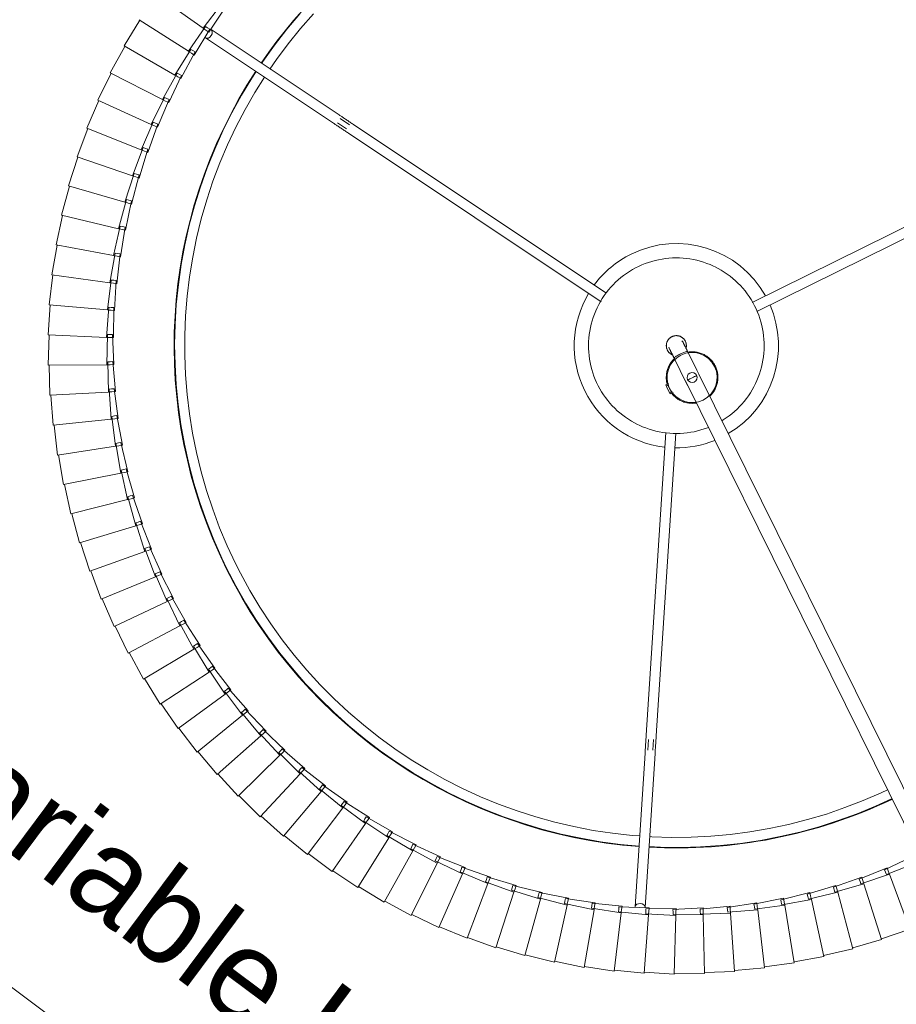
# Model space of a CAD drawing. Header units: millimetres. Extents: x 2868 to 11019, y -1415 to 7989.
# Tile 46 of 83: x 3372 to 3722, y 7049 to 7441. Entities that reach past the tile are written whole.
import ezdxf

# ---------------------------------------------------------------- set-up
doc = ezdxf.new("R2010")
doc.units = ezdxf.units.MM
doc.linetypes.add('Dash', pattern=[6, 3, -3])
doc.layers.add('A-ANNO-DIMS', color=7, linetype='Dash', lineweight=15, true_color=0xd2d2d2)
doc.layers.add('A-ANNO-DIMS-18', color=7, linetype='Continuous', lineweight=9)
doc.layers.add('E-LITE-EQPM', color=7, linetype='Continuous', lineweight=20)
doc.styles.add('Arial', font='arial.ttf', dxfattribs={"height": 36})
doc.dimstyles.new('Radial_-_3mm_Arial', dxfattribs={"dimscale": 304.8, "dimtxt": 36.729338, "dimasz": 0, "dimexe": 0.177165, "dimexo": 0, "dimgap": 0.103346, "dimtad": 1, "dimjust": 3, "dimdec": 0, "dimzin": 0, "dimdsep": 46, "dimtxsty": 'Arial', "dimblk1": 'NONE', "dimblk2": 'NONE', "dimsah": 1, "dimcen": 0.09, "dimdle": 0.177165, "dimadec": 0, "dimazin": 0, "dimtfac": 1, "dimtdec": 4, "dimtix": 1, "dimtmove": 0, "dimatfit": 2, "dimfxl": 1, "dimtvp": 1, "dimtfill": 1, "dimtolj": 1, "dimtzin": 0, "dimarcsym": 2})

# ---------------------------------------------------------------- blocks, each defined once
blk = doc.blocks.new('64314-7L   _Suspended_tensor - 64314-44-7L SAMBA Black_ribbon beige pendant lamp ø450-7L-545827-Planta_PDF')
at = {"layer": 'E-LITE-EQPM'}
for p, q in [((-351, -703.1), (-63.15, -120.94)), ((-57.85, -123.76), (-345.62, -705.76)), ((-367.44, -466.97), (-379.37, -468.27)), ((-365.69, -490.24), (-367.44, -466.97)), ((-355.42, -466.64), (-367.4, -467.37)), ((-354.78, -489.97), (-355.42, -466.64)), ((-343.39, -466.89), (-355.4, -467.04)), ((-343.88, -490.22), (-343.39, -466.89)), ((-391.37, -469.35), (-403.12, -471.79)), ((-387.39, -492.34), (-391.37, -469.35)), ((-379.43, -467.87), (-391.29, -469.74)), ((-376.56, -491.03), (-379.43, -467.87)), ((-331.39, -467.72), (-343.39, -467.29)), ((-333, -491), (-331.39, -467.72)), ((-319.45, -469.12), (-331.41, -468.12)), ((-322.17, -492.29), (-319.45, -469.12)), ((-307.58, -471.09), (-319.49, -469.52)), ((-414.96, -474.02), (-426.43, -477.57)), ((-408.8, -496.52), (-414.96, -474.02)), ((-403.22, -471.4), (-414.84, -474.4)), ((-398.14, -494.18), (-403.22, -471.4)), ((-311.41, -494.11), (-307.58, -471.09)), ((-295.83, -473.64), (-307.64, -471.49)), ((-300.76, -496.44), (-295.83, -473.64)), ((-284.21, -476.74), (-295.9, -474.03)), ((-426.56, -477.19), (-437.84, -481.3)), ((-419.32, -499.38), (-426.56, -477.19)), ((-290.23, -499.28), (-284.21, -476.74)), ((-272.75, -480.4), (-284.3, -477.13)), ((-437.99, -480.92), (-449.07, -485.56)), ((-429.7, -502.74), (-437.99, -480.92)), ((-279.85, -502.62), (-272.75, -480.4)), ((-261.48, -484.6), (-272.86, -480.78)), ((-449.23, -485.2), (-460.07, -490.36)), ((-439.9, -506.59), (-449.23, -485.2)), ((-269.64, -506.46), (-261.48, -484.6)), ((-460.26, -490.01), (-470.84, -495.69)), ((-449.91, -510.92), (-460.26, -490.01)), ((-377.62, -491.54), (-365.69, -490.24)), ((-366.77, -490.69), (-354.78, -489.97)), ((-365.69, -490.24), (-365.66, -490.62)), ((-355.9, -491.37), (-355.88, -490.37)), ((-355.88, -490.37), (-343.88, -490.22)), ((-354.78, -489.97), (-354.77, -490.35)), ((-354.77, -490.35), (-354.74, -491.36)), ((-343.88, -490.22), (-343.89, -490.61)), ((-409.77, -497.18), (-398.14, -494.18)), ((-399.15, -494.78), (-387.39, -492.34)), ((-398.14, -494.18), (-398.06, -494.56)), ((-388.42, -492.9), (-376.56, -491.03)), ((-388.3, -493.89), (-388.42, -492.9)), ((-388.18, -494.88), (-388.3, -493.89)), ((-376.22, -493.8), (-388.18, -494.88)), ((-387.39, -492.34), (-387.33, -492.73)), ((-387.33, -492.73), (-387.15, -493.72)), ((-387.15, -493.72), (-386.92, -495.1)), ((-377.55, -492.53), (-377.62, -491.54)), ((-377.47, -493.53), (-377.55, -492.53)), ((-365.48, -493.02), (-377.47, -493.53)), ((-376.56, -491.03), (-376.52, -491.41)), ((-376.52, -491.41), (-376.39, -492.42)), ((-376.39, -492.42), (-376.22, -493.8)), ((-367.07, -554.78), (-371.02, -493.51)), ((-367.03, -493.25), (-363.08, -554.52)), ((-366.74, -491.69), (-366.77, -490.69)), ((-366.71, -492.69), (-366.74, -491.69)), ((-354.71, -492.76), (-366.71, -492.69)), ((-365.66, -490.62), (-365.58, -491.63)), ((-365.58, -491.63), (-365.48, -493.02)), ((-355.93, -492.36), (-355.9, -491.37)), ((-343.94, -493.01), (-355.93, -492.36)), ((-354.74, -491.36), (-354.71, -492.76)), ((-345.13, -492.56), (-345.07, -491.56)), ((-333.19, -493.78), (-345.13, -492.56)), ((-345.07, -491.56), (-345, -490.57)), ((-345, -490.57), (-333, -491)), ((-343.91, -491.62), (-343.94, -493.01)), ((-343.89, -490.61), (-343.91, -491.62)), ((-334.37, -493.27), (-334.25, -492.28)), ((-322.49, -495.07), (-334.37, -493.27)), ((-334.25, -492.28), (-334.13, -491.29)), ((-334.13, -491.29), (-322.17, -492.29)), ((-333.09, -492.39), (-333.19, -493.78)), ((-333.03, -491.38), (-333.09, -492.39)), ((-333, -491), (-333.03, -491.38)), ((-323.64, -494.5), (-323.48, -493.52)), ((-323.48, -493.52), (-323.32, -492.54)), ((-323.32, -492.54), (-311.41, -494.11)), ((-322.33, -493.68), (-322.49, -495.07)), ((-322.21, -492.68), (-322.33, -493.68)), ((-322.17, -492.29), (-322.21, -492.68)), ((-312.78, -495.27), (-312.57, -494.3)), ((-312.57, -494.3), (-300.76, -496.44)), ((-311.41, -494.11), (-311.48, -494.49)), ((-471.04, -495.34), (-481.33, -501.52)), ((-459.7, -515.74), (-471.04, -495.34)), ((-420.26, -500.08), (-408.8, -496.52)), ((-409.55, -498.15), (-409.77, -497.18)), ((-409.34, -499.12), (-409.55, -498.15)), ((-397.54, -496.9), (-409.34, -499.12)), ((-408.8, -496.52), (-408.69, -496.9)), ((-408.69, -496.9), (-408.43, -497.87)), ((-408.43, -497.87), (-408.06, -499.22)), ((-398.98, -495.76), (-399.15, -494.78)), ((-398.81, -496.75), (-398.98, -495.76)), ((-386.92, -495.1), (-398.81, -496.75)), ((-398.06, -494.56), (-397.84, -495.54)), ((-397.84, -495.54), (-397.54, -496.9)), ((-311.87, -496.87), (-323.64, -494.5)), ((-312.99, -496.25), (-312.78, -495.27)), ((-301.35, -499.17), (-312.99, -496.25)), ((-311.64, -495.49), (-311.87, -496.87)), ((-311.48, -494.5), (-311.64, -495.49)), ((-302.44, -498.5), (-302.18, -497.54)), ((-302.18, -497.54), (-301.92, -496.57)), ((-301.92, -496.57), (-290.23, -499.28)), ((-301.05, -497.81), (-301.35, -499.17)), ((-300.84, -496.82), (-301.05, -497.81)), ((-300.76, -496.44), (-300.84, -496.82)), ((-481.55, -501.19), (-491.54, -507.85)), ((-469.25, -521.01), (-481.55, -501.19)), ((-430.61, -503.48), (-419.32, -499.38)), ((-418.46, -502.03), (-429.99, -505.38)), ((-420, -501.04), (-420.26, -500.08)), ((-419.74, -502), (-420, -501.04)), ((-408.06, -499.22), (-419.74, -502)), ((-419.32, -499.38), (-419.2, -499.75)), ((-419.2, -499.75), (-418.89, -500.71)), ((-418.89, -500.71), (-418.46, -502.03)), ((-290.95, -501.98), (-302.44, -498.5)), ((-292.01, -501.26), (-291.7, -500.31)), ((-280.7, -505.29), (-292.01, -501.26)), ((-291.7, -500.31), (-291.4, -499.35)), ((-291.4, -499.35), (-279.85, -502.62)), ((-290.59, -500.63), (-290.95, -501.98)), ((-290.33, -499.66), (-290.59, -500.63)), ((-290.23, -499.28), (-290.33, -499.66)), ((-440.77, -507.37), (-429.7, -502.74)), ((-428.71, -505.35), (-440.07, -509.24)), ((-430.3, -504.43), (-430.61, -503.48)), ((-429.99, -505.38), (-430.3, -504.43)), ((-429.7, -502.74), (-429.56, -503.1)), ((-429.56, -503.1), (-429.2, -504.04)), ((-429.2, -504.04), (-428.71, -505.35)), ((-281.72, -504.51), (-281.37, -503.58)), ((-270.61, -509.08), (-281.72, -504.51)), ((-281.37, -503.58), (-281.02, -502.64)), ((-281.02, -502.64), (-269.64, -506.46)), ((-280.27, -503.95), (-280.7, -505.29)), ((-279.96, -502.99), (-280.27, -503.95)), ((-279.85, -502.62), (-279.96, -502.99)), ((-491.77, -507.53), (-501.42, -514.67)), ((-478.53, -526.74), (-491.77, -507.53)), ((-450.74, -511.75), (-439.9, -506.59)), ((-438.79, -509.15), (-449.95, -513.58)), ((-440.42, -508.31), (-440.77, -507.37)), ((-440.07, -509.24), (-440.42, -508.31)), ((-439.9, -506.59), (-439.75, -506.94)), ((-439.75, -506.94), (-439.35, -507.87)), ((-439.35, -507.87), (-438.79, -509.15)), ((-271.59, -508.25), (-271.2, -507.34)), ((-260.72, -513.35), (-271.59, -508.25)), ((-271.2, -507.34), (-270.81, -506.42)), ((-270.81, -506.42), (-259.62, -510.78)), ((-270.12, -507.77), (-270.61, -509.08)), ((-269.77, -506.82), (-270.12, -507.77)), ((-269.64, -506.46), (-269.77, -506.82)), ((-460.49, -516.6), (-449.91, -510.92)), ((-448.67, -513.43), (-459.61, -518.39)), ((-450.34, -512.67), (-450.74, -511.75)), ((-449.95, -513.58), (-450.34, -512.67)), ((-449.91, -510.92), (-449.74, -511.27)), ((-449.74, -511.27), (-449.29, -512.18)), ((-449.29, -512.18), (-448.67, -513.43)), ((-501.67, -514.36), (-510.97, -521.95)), ((-487.52, -532.91), (-501.67, -514.36)), ((-469.99, -521.92), (-459.7, -515.74)), ((-460.05, -517.5), (-460.49, -516.6)), ((-459.61, -518.39), (-460.05, -517.5)), ((-459.7, -515.74), (-459.51, -516.08)), ((-459.51, -516.08), (-459.02, -516.96)), ((-459.02, -516.96), (-458.34, -518.18)), ((-511.23, -521.65), (-520.16, -529.68)), ((-496.21, -539.5), (-511.23, -521.65)), ((-479.23, -527.68), (-469.25, -521.01)), ((-469.51, -522.79), (-469.99, -521.92)), ((-469.25, -521.01), (-469.04, -521.34)), ((-469.04, -521.34), (-468.51, -522.2)), ((-458.34, -518.18), (-469.02, -523.66)), ((-467.77, -523.39), (-478.18, -529.38)), ((-469.02, -523.66), (-469.51, -522.79)), ((-468.51, -522.2), (-467.77, -523.39)), ((-520.44, -529.39), (-528.97, -537.84)), ((-504.58, -546.5), (-520.44, -529.39)), ((-488.18, -533.88), (-478.53, -526.74)), ((-476.94, -529.04), (-487.05, -535.52)), ((-478.71, -528.53), (-479.23, -527.68)), ((-478.18, -529.38), (-478.71, -528.53)), ((-478.53, -526.74), (-478.31, -527.06)), ((-478.31, -527.06), (-477.73, -527.89)), ((-477.73, -527.89), (-476.94, -529.04)), ((-496.82, -540.5), (-487.52, -532.91)), ((-487.52, -532.91), (-487.29, -533.22)), ((-487.29, -533.22), (-486.68, -534.02)), ((-529.26, -537.57), (-537.37, -546.42)), ((-512.59, -553.9), (-529.26, -537.57)), ((-485.83, -535.13), (-495.61, -542.09)), ((-487.62, -534.7), (-488.18, -533.88)), ((-487.05, -535.52), (-487.62, -534.7)), ((-486.68, -534.02), (-485.83, -535.13)), ((-505.14, -547.53), (-496.21, -539.5)), ((-496.22, -541.3), (-496.82, -540.5)), ((-495.61, -542.09), (-496.22, -541.3)), ((-496.21, -539.5), (-495.96, -539.8)), ((-495.96, -539.8), (-495.31, -540.57)), ((-495.31, -540.57), (-494.41, -541.64)), ((-494.41, -541.64), (-503.85, -549.06)), ((-537.68, -546.16), (-545.35, -555.39)), ((-520.24, -561.67), (-537.68, -546.16)), ((-513.1, -554.96), (-504.58, -546.5)), ((-502.68, -548.55), (-511.75, -556.42)), ((-504.5, -548.3), (-505.14, -547.53)), ((-504.58, -546.5), (-503.63, -547.53)), ((-503.85, -549.06), (-504.5, -548.3)), ((-503.63, -547.53), (-502.68, -548.55)), ((-545.67, -555.14), (-552.9, -564.73)), ((-527.52, -569.8), (-545.67, -555.14)), ((-520.71, -562.75), (-512.59, -553.9)), ((-510.6, -555.86), (-519.28, -564.15)), ((-512.43, -555.69), (-513.1, -554.96)), ((-512.59, -553.9), (-512.31, -554.17)), ((-511.75, -556.42), (-512.43, -555.69)), ((-512.31, -554.17), (-511.59, -554.88)), ((-511.59, -554.88), (-510.6, -555.86)), ((-365.72, -560.23), (-366, -555.9)), ((-363.99, -555.89), (-363.72, -560.11)), ((-553.23, -564.5), (-559.98, -574.43)), ((-534.39, -578.27), (-553.23, -564.5)), ((-527.92, -570.9), (-520.24, -561.67)), ((-518.16, -563.53), (-526.43, -572.23)), ((-519.99, -563.45), (-520.71, -562.75)), ((-520.24, -561.67), (-519.95, -561.93)), ((-519.28, -564.15), (-519.99, -563.45)), ((-519.95, -561.93), (-519.2, -562.6)), ((-519.2, -562.6), (-518.16, -563.53)), ((-358.83, -682.55), (-366.62, -561.84)), ((-362.62, -561.58), (-354.85, -682.22)), ((-534.74, -579.39), (-527.52, -569.8)), ((-525.34, -571.56), (-533.19, -580.64)), ((-527.18, -571.56), (-527.92, -570.9)), ((-527.52, -569.8), (-527.21, -570.05)), ((-527.21, -570.05), (-526.43, -570.68)), ((-526.43, -572.23), (-527.18, -571.56)), ((-526.43, -570.68), (-525.34, -571.56)), ((-560.32, -574.21), (-566.6, -584.45)), ((-540.85, -587.06), (-560.32, -574.21)), ((-541.15, -588.2), (-534.39, -578.27)), ((-532.13, -579.92), (-539.54, -589.37)), ((-533.97, -580.02), (-534.74, -579.39)), ((-534.39, -578.27), (-534.07, -578.5)), ((-534.07, -578.5), (-533.26, -579.1)), ((-533.19, -580.64), (-533.97, -580.02)), ((-533.26, -579.1), (-532.13, -579.92)), ((-566.94, -584.25), (-572.72, -594.78)), ((-546.87, -596.15), (-566.94, -584.25)), ((-547.12, -597.3), (-540.85, -587.06)), ((-538.51, -588.6), (-545.45, -598.4)), ((-540.34, -588.78), (-541.15, -588.2)), ((-540.85, -587.06), (-539.68, -587.83)), ((-539.68, -587.83), (-538.51, -588.6)), ((-539.54, -589.37), (-540.34, -588.78)), ((-573.08, -594.6), (-578.34, -605.39)), ((-552.46, -605.52), (-573.08, -594.6)), ((-552.65, -606.68), (-546.87, -596.15)), ((-546.87, -596.15), (-546.54, -596.35)), ((-546.54, -596.35), (-545.67, -596.86)), ((-544.47, -597.58), (-550.93, -607.7)), ((-546.29, -597.85), (-547.12, -597.3)), ((-545.45, -598.4), (-546.29, -597.85)), ((-545.67, -596.86), (-544.47, -597.58)), ((-578.71, -605.23), (-583.45, -616.26)), ((-557.59, -615.15), (-578.71, -605.23)), ((-557.72, -616.31), (-552.46, -605.52)), ((-549.99, -606.83), (-555.96, -617.25)), ((-551.79, -607.19), (-552.65, -606.68)), ((-552.46, -605.52), (-552.12, -605.7)), ((-552.11, -605.7), (-551.22, -606.17)), ((-550.93, -607.7), (-551.79, -607.19)), ((-551.22, -606.17), (-549.99, -606.83)), ((-562.33, -626.18), (-557.59, -615.15)), ((-557.59, -615.15), (-557.24, -615.31)), ((-557.24, -615.31), (-556.32, -615.74)), ((-556.32, -615.74), (-555.06, -616.33)), ((-583.82, -616.11), (-588.02, -627.36)), ((-562.25, -625.01), (-583.82, -616.11)), ((-555.06, -616.33), (-560.52, -627.03)), ((-556.84, -616.78), (-557.72, -616.31)), ((-555.96, -617.25), (-556.84, -616.78)), ((-588.4, -627.23), (-592.06, -638.67)), ((-566.43, -635.08), (-588.4, -627.23)), ((-566.45, -636.25), (-562.25, -625.01)), ((-559.67, -626.07), (-564.61, -637.01)), ((-561.42, -626.6), (-562.33, -626.18)), ((-562.25, -625.01), (-561.89, -625.16)), ((-561.89, -625.16), (-560.96, -625.54)), ((-560.52, -627.03), (-561.42, -626.6)), ((-560.96, -625.54), (-559.67, -626.07)), ((-570.09, -646.52), (-566.43, -635.08)), ((-566.43, -635.08), (-566.06, -635.21)), ((-566.06, -635.21), (-565.11, -635.55)), ((-565.11, -635.55), (-563.8, -636.02)), ((-592.45, -638.56), (-595.56, -650.16)), ((-570.12, -645.34), (-592.45, -638.56)), ((-563.8, -636.02), (-568.21, -647.19)), ((-565.53, -636.63), (-566.45, -636.25)), ((-564.61, -637.01), (-565.53, -636.63)), ((-573.23, -656.94), (-570.12, -645.34)), ((-567.45, -646.16), (-571.32, -657.52)), ((-570.12, -645.34), (-569.75, -645.46)), ((-569.15, -646.85), (-570.09, -646.52)), ((-569.75, -645.46), (-568.79, -645.75)), ((-568.21, -647.19), (-569.15, -646.85)), ((-568.79, -645.75), (-567.45, -646.16)), ((-595.95, -650.07), (-598.49, -661.8)), ((-573.32, -655.77), (-595.95, -650.07)), ((-575.87, -667.51), (-573.32, -655.77)), ((-570.61, -656.46), (-573.93, -667.99)), ((-573.32, -655.77), (-572.94, -655.87)), ((-572.28, -657.23), (-573.23, -656.94)), ((-572.94, -655.87), (-571.97, -656.11)), ((-571.32, -657.52), (-572.28, -657.23)), ((-571.97, -656.11), (-570.61, -656.46)), ((-598.89, -661.73), (-600.87, -673.57)), ((-576.01, -666.34), (-598.89, -661.73)), ((-577.99, -678.18), (-576.01, -666.34)), ((-573.27, -666.89), (-576.04, -678.58)), ((-576.01, -666.34), (-575.63, -666.42)), ((-575.63, -666.42), (-574.64, -666.62)), ((-574.64, -666.62), (-573.27, -666.89)), ((-574.9, -667.75), (-575.87, -667.51)), ((-573.93, -667.99), (-574.9, -667.75)), ((-601.26, -673.52), (-602.67, -685.44)), ((-578.19, -677.03), (-601.26, -673.52)), ((-579.6, -688.95), (-578.19, -677.03)), ((-578.19, -677.03), (-577.81, -677.09)), ((-577.02, -678.38), (-577.99, -678.18)), ((-577.81, -677.09), (-576.81, -677.24)), ((-575.43, -677.45), (-577.63, -689.25)), ((-576.04, -678.58), (-577.02, -678.38)), ((-576.81, -677.24), (-575.43, -677.45)), ((-603.07, -685.41), (-603.91, -697.39)), ((-579.86, -687.81), (-603.07, -685.41)), ((-580.7, -699.79), (-579.86, -687.81)), ((-579.86, -687.81), (-579.47, -687.85)), ((-578.62, -689.1), (-579.6, -688.95)), ((-579.47, -687.85), (-578.47, -687.95)), ((-577.08, -688.1), (-578.71, -699.99)), ((-577.63, -689.25), (-578.62, -689.1)), ((-578.47, -687.95), (-577.08, -688.1)), ((-604.31, -697.37), (-604.57, -709.38)), ((-581.01, -698.65), (-604.31, -697.37)), ((-357.05, -697.88), (-357.94, -699.67)), ((-357.28, -698.34), (-356.26, -698.84)), ((-357.05, -697.88), (-355.91, -698.44)), ((-581.27, -710.66), (-581.01, -698.65)), ((-581.01, -698.65), (-580.62, -698.68)), ((-579.7, -699.89), (-580.7, -699.79)), ((-580.62, -698.68), (-579.61, -698.73)), ((-578.71, -699.99), (-579.7, -699.89)), ((-579.61, -698.73), (-578.22, -698.81)), ((-578.22, -698.81), (-579.28, -710.77)), ((-357.94, -699.67), (-358.82, -701.47)), ((-357.69, -702.03), (-358.82, -701.47)), ((-358.6, -701.01), (-357.58, -701.52)), ((-581.63, -709.54), (-604.97, -709.38)), ((-604.97, -709.38), (-604.65, -721.39)), ((-581.63, -709.54), (-581.24, -709.55)), ((-581.32, -721.55), (-581.63, -709.54)), ((-581.24, -709.55), (-580.24, -709.55)), ((-580.24, -709.55), (-578.84, -709.56)), ((-578.84, -709.56), (-579.32, -721.56)), ((-580.27, -710.71), (-581.27, -710.66)), ((-579.28, -710.77), (-580.27, -710.71)), ((-581.73, -720.45), (-605.05, -721.41)), ((-605.05, -721.41), (-604.16, -733.38)), ((-581.73, -720.45), (-581.35, -720.43)), ((-580.84, -732.42), (-581.73, -720.45)), ((-581.35, -720.43), (-580.34, -720.39)), ((-580.32, -721.55), (-581.32, -721.55)), ((-580.34, -720.39), (-578.94, -720.34)), ((-579.32, -721.56), (-580.32, -721.55)), ((-578.94, -720.34), (-578.85, -732.34)), ((-581.31, -731.35), (-604.55, -733.43)), ((-604.55, -733.43), (-603.09, -745.34)), ((-581.31, -731.35), (-580.92, -731.31)), ((-579.85, -743.27), (-581.31, -731.35)), ((-580.92, -731.31), (-579.92, -731.23)), ((-579.85, -732.38), (-580.84, -732.42)), ((-579.92, -731.23), (-578.53, -731.1)), ((-578.85, -732.34), (-579.85, -732.38)), ((-578.53, -731.1), (-577.86, -743.09)), ((-322.44, -730.79), (-214.13, -784.34)), ((-485.32, -801.83), (-384.56, -734.66)), ((-215.91, -787.93), (-324.31, -734.33)), ((-382.47, -738.07), (-483.1, -805.16)), ((-580.37, -742.22), (-603.48, -745.41)), ((-603.48, -745.41), (-601.45, -757.24)), ((-580.37, -742.22), (-579.98, -742.16)), ((-578.33, -754.05), (-580.37, -742.22)), ((-579.98, -742.16), (-578.98, -742.02)), ((-578.85, -743.18), (-579.85, -743.27)), ((-578.98, -742.02), (-577.6, -741.83)), ((-577.86, -743.09), (-578.85, -743.18)), ((-577.6, -741.83), (-576.35, -753.78)), ((-578.9, -753.02), (-601.84, -757.32)), ((-578.9, -753.02), (-578.52, -752.95)), ((-576.3, -764.75), (-578.9, -753.02)), ((-578.52, -752.95), (-577.53, -752.77)), ((-577.53, -752.77), (-576.16, -752.51)), ((-576.16, -752.51), (-574.34, -764.38)), ((-601.84, -757.32), (-599.23, -769.04)), ((-577.34, -753.91), (-578.33, -754.05)), ((-576.35, -753.78), (-577.34, -753.91)), ((-576.92, -763.75), (-599.62, -769.14)), ((-576.92, -763.75), (-576.74, -763.71)), ((-573.76, -775.33), (-576.92, -763.75)), ((-576.54, -763.66), (-575.56, -763.43)), ((-575.32, -764.56), (-576.3, -764.75)), ((-575.56, -763.43), (-574.2, -763.1)), ((-574.34, -764.38), (-575.32, -764.56)), ((-574.2, -763.1), (-571.82, -774.87)), ((-599.62, -769.14), (-596.46, -780.72)), ((-574.42, -774.37), (-596.84, -780.84)), ((-574.42, -774.37), (-574.05, -774.26)), ((-570.71, -785.79), (-574.42, -774.37)), ((-574.05, -774.26), (-573.08, -773.98)), ((-572.79, -775.1), (-573.76, -775.33)), ((-573.08, -773.98), (-571.74, -773.59)), ((-571.82, -774.87), (-572.79, -775.1)), ((-571.74, -773.59), (-568.79, -785.23)), ((-596.84, -780.84), (-593.13, -792.26)), ((-571.42, -784.85), (-571.05, -784.73)), ((-571.05, -784.73), (-570.1, -784.4)), ((-570.1, -784.4), (-568.78, -783.95)), ((-568.78, -783.95), (-565.28, -795.43)), ((-571.42, -784.85), (-593.5, -792.4)), ((-567.16, -796.08), (-571.42, -784.85)), ((-569.75, -785.51), (-570.71, -785.79)), ((-568.79, -785.23), (-569.75, -785.51)), ((-593.5, -792.4), (-589.24, -803.62)), ((-567.92, -795.18), (-589.61, -803.78)), ((-567.92, -795.18), (-567.7, -795.1)), ((-563.13, -806.19), (-567.92, -795.18)), ((-567.56, -795.04), (-566.62, -794.67)), ((-566.22, -795.76), (-567.16, -796.08)), ((-566.62, -794.67), (-565.32, -794.15)), ((-565.28, -795.43), (-566.22, -795.76)), ((-565.32, -794.15), (-561.27, -805.46)), ((-589.61, -803.78), (-584.82, -814.79)), ((-562.65, -804.76), (-561.38, -804.18)), ((-561.38, -804.18), (-556.79, -815.28)), ((-489.73, -805.97), (-486.05, -803.51)), ((-563.93, -805.33), (-585.18, -814.96)), ((-563.93, -805.33), (-563.57, -805.17)), ((-558.61, -816.1), (-563.93, -805.33)), ((-563.57, -805.17), (-562.65, -804.76)), ((-562.2, -805.82), (-563.13, -806.19)), ((-561.27, -805.46), (-562.2, -805.82)), ((-542.29, -839.81), (-491.21, -805.75)), ((-484.94, -805.18), (-488.6, -807.62)), ((-488.99, -809.08), (-540.08, -843.14)), ((-585.18, -814.96), (-579.87, -825.73)), ((-559.45, -815.28), (-580.22, -825.92)), ((-559.45, -815.28), (-559.1, -815.1)), ((-553.62, -825.78), (-559.45, -815.28)), ((-559.1, -815.1), (-558.21, -814.64)), ((-557.7, -815.69), (-558.61, -816.1)), ((-558.21, -814.64), (-556.96, -814.01)), ((-556.79, -815.28), (-557.7, -815.69)), ((-556.96, -814.01), (-551.85, -824.87)), ((-553.29, -824.3), (-552.08, -823.61)), ((-552.08, -823.61), (-546.45, -834.21)), ((-580.22, -825.92), (-574.39, -836.41)), ((-554.5, -825), (-574.74, -836.62)), ((-554.5, -825), (-554.16, -824.81)), ((-548.18, -835.21), (-554.5, -825)), ((-554.16, -824.81), (-553.29, -824.3)), ((-552.74, -825.32), (-553.62, -825.78)), ((-551.85, -824.87), (-552.74, -825.32)), ((-549.09, -834.47), (-568.74, -847.05)), ((-549.09, -834.47), (-548.76, -834.26)), ((-542.29, -844.36), (-549.09, -834.47)), ((-548.76, -834.26), (-547.92, -833.72)), ((-547.31, -834.71), (-548.18, -835.21)), ((-547.92, -833.72), (-546.74, -832.96)), ((-546.45, -834.21), (-547.31, -834.71)), ((-546.74, -832.96), (-540.61, -843.29)), ((-574.74, -836.62), (-568.41, -846.83)), ((-543.23, -843.67), (-562.26, -857.18)), ((-543.23, -843.67), (-542.92, -843.45)), ((-535.96, -853.22), (-543.23, -843.67)), ((-542.92, -843.45), (-542.1, -842.86)), ((-542.1, -842.86), (-540.96, -842.05)), ((-540.61, -843.29), (-541.45, -843.82)), ((-540.96, -842.05), (-534.33, -852.07)), ((-541.45, -843.82), (-542.29, -844.36))]:
    blk.add_line(p, q, dxfattribs=at)
at = {"layer": 'E-LITE-EQPM', "flags": 128}
for points in [[(-533.87, -628.48), (-530.18, -621.38), (-526.21, -614.43), (-521.97, -607.65), (-517.45, -601.05), (-512.68, -594.63), (-507.66, -588.4), (-502.39, -582.38), (-496.88, -576.58), (-491.15, -571), (-485.2, -565.66), (-479.03, -560.56), (-472.67, -555.71), (-466.12, -551.12), (-459.4, -546.79), (-452.5, -542.73), (-445.45, -538.96), (-438.25, -535.47), (-430.92, -532.27), (-423.47, -529.36), (-415.9, -526.76), (-408.24, -524.46), (-400.49, -522.47), (-392.67, -520.79), (-384.79, -519.42), (-376.86, -518.37), (-369.39, -517.69)], [(-365.54, -517.47), (-360.91, -517.23), (-352.91, -517.13), (-344.91, -517.36), (-336.93, -517.91), (-328.98, -518.77), (-321.07, -519.96), (-313.21, -521.46), (-305.42, -523.27), (-297.71, -525.39), (-290.09, -527.82), (-282.57, -530.55), (-275.16, -533.58), (-268.81, -536.48)], [(-369.14, -521.71), (-372.21, -521.92), (-380, -522.78), (-387.75, -523.95), (-395.45, -525.43), (-403.08, -527.22), (-410.64, -529.31), (-418.1, -531.7), (-425.46, -534.39), (-432.72, -537.37), (-439.84, -540.64), (-446.83, -544.19), (-453.67, -548.02), (-460.36, -552.11), (-466.87, -556.47), (-473.2, -561.09), (-479.35, -565.96), (-485.29, -571.07), (-491.03, -576.41), (-496.55, -581.98), (-501.84, -587.77), (-506.89, -593.76), (-511.7, -599.95), (-516.26, -606.33), (-520.57, -612.88), (-524.6, -619.6), (-528.36, -626.48), (-530.28, -630.25)], [(-270.43, -540.16), (-272.89, -538.97), (-280.08, -535.85), (-287.38, -533.01), (-294.8, -530.47), (-302.31, -528.23), (-309.91, -526.29), (-317.58, -524.65), (-325.3, -523.33), (-333.07, -522.31), (-340.88, -521.61), (-348.71, -521.22), (-356.55, -521.14), (-364.39, -521.37), (-365.28, -521.44)], [(-367.07, -554.78), (-367.05, -555.07), (-367.03, -555.37), (-367.01, -555.68), (-366.99, -555.99), (-366.97, -556.32), (-366.95, -556.66), (-366.93, -557), (-366.9, -557.36), (-366.88, -557.72), (-366.86, -558.08), (-366.83, -558.46), (-366.81, -558.84), (-366.78, -559.22), (-366.76, -559.61), (-366.73, -560), (-366.71, -560.39), (-366.68, -560.79), (-366.66, -561.18), (-366.63, -561.58), (-366.62, -561.84)], [(-362.62, -561.58), (-362.65, -561.18), (-362.68, -560.78), (-362.7, -560.38), (-362.73, -559.99), (-362.75, -559.6), (-362.78, -559.21), (-362.8, -558.82), (-362.83, -558.44), (-362.85, -558.06), (-362.87, -557.69), (-362.9, -557.33), (-362.92, -556.97), (-362.94, -556.62), (-362.97, -556.28), (-362.99, -555.94), (-363.01, -555.62), (-363.03, -555.3), (-363.05, -555), (-363.07, -554.7), (-363.08, -554.52)], [(-522.05, -826.39), (-523.78, -823.76), (-527.91, -816.91), (-531.76, -809.9), (-535.33, -802.74), (-538.61, -795.44), (-541.6, -788.02), (-544.28, -780.49), (-546.66, -772.85), (-548.74, -765.12), (-550.5, -757.32), (-551.95, -749.45), (-553.09, -741.54), (-553.91, -733.58), (-554.41, -725.6), (-554.59, -717.6), (-554.44, -709.6), (-553.98, -701.61), (-553.2, -693.65), (-552.11, -685.73), (-550.69, -677.86), (-548.97, -670.05), (-546.93, -662.31), (-544.58, -654.66), (-541.93, -647.12), (-538.98, -639.68), (-535.74, -632.37), (-533.87, -628.48)], [(-530.28, -630.25), (-533.61, -637.34), (-536.66, -644.57), (-539.42, -651.91), (-541.88, -659.35), (-544.04, -666.89), (-545.9, -674.5), (-547.45, -682.19), (-548.69, -689.93), (-549.62, -697.71), (-550.24, -705.52), (-550.55, -713.36), (-550.54, -721.2), (-550.22, -729.03), (-549.59, -736.84), (-548.65, -744.62), (-547.39, -752.36), (-545.83, -760.04), (-543.96, -767.66), (-541.79, -775.19), (-539.31, -782.63), (-536.55, -789.96), (-533.49, -797.18), (-530.14, -804.27), (-526.52, -811.22), (-522.62, -818.02), (-518.74, -824.19)], [(-369.37, -685.4), (-368.09, -684.83), (-366.79, -684.32), (-365.47, -683.86), (-364.13, -683.45), (-362.77, -683.09), (-361.4, -682.79), (-360.03, -682.55), (-358.64, -682.36), (-357.25, -682.23), (-355.85, -682.15), (-354.45, -682.12), (-353.05, -682.16), (-351.65, -682.25), (-350.26, -682.39), (-348.87, -682.59), (-347.5, -682.85), (-346.13, -683.16), (-344.78, -683.53), (-343.45, -683.95), (-342.13, -684.42), (-341.82, -684.54)], [(-339.81, -748.85), (-341.09, -749.42), (-342.39, -749.93), (-343.71, -750.39), (-345.05, -750.8), (-346.4, -751.15), (-347.77, -751.45), (-349.15, -751.7), (-350.54, -751.89), (-351.93, -752.02), (-353.33, -752.1), (-354.73, -752.12), (-356.13, -752.09), (-357.52, -752), (-358.92, -751.86), (-360.3, -751.65), (-361.68, -751.4), (-363.04, -751.09), (-364.39, -750.72), (-365.73, -750.3), (-367.05, -749.83), (-368.35, -749.31), (-369.62, -748.73), (-370.87, -748.1), (-372.1, -747.43), (-373.3, -746.7), (-374.47, -745.93), (-375.6, -745.11), (-376.7, -744.25), (-377.77, -743.35), (-378.8, -742.4), (-379.79, -741.41), (-380.74, -740.38), (-381.65, -739.32), (-382.52, -738.22), (-383.34, -737.08), (-384.11, -735.92), (-384.84, -734.72), (-385.52, -733.5), (-386.15, -732.25), (-386.73, -730.97), (-387.26, -729.68), (-387.74, -728.36), (-388.16, -727.03), (-388.53, -725.68), (-388.84, -724.31), (-389.1, -722.94), (-389.31, -721.55), (-389.46, -720.16), (-389.55, -718.76), (-389.59, -717.36), (-389.57, -715.96), (-389.49, -714.56), (-389.36, -713.17), (-389.18, -711.78), (-388.94, -710.4), (-388.64, -709.04), (-388.29, -707.68), (-387.89, -706.34), (-387.43, -705.02), (-386.92, -703.71), (-386.36, -702.43), (-385.74, -701.17), (-385.08, -699.94), (-384.37, -698.74), (-383.61, -697.56), (-382.8, -696.41), (-381.95, -695.3), (-381.06, -694.23), (-380.12, -693.19), (-379.14, -692.18), (-378.13, -691.22), (-377.07, -690.3), (-375.98, -689.42), (-374.86, -688.59), (-373.7, -687.8), (-372.51, -687.06), (-371.29, -686.37), (-370.05, -685.73), (-369.37, -685.4)], [(-336.45, -687.2), (-335.88, -687.54), (-334.71, -688.32), (-333.57, -689.13), (-332.47, -690), (-331.41, -690.9), (-330.37, -691.85), (-329.38, -692.84), (-328.43, -693.87), (-327.52, -694.93), (-326.66, -696.03), (-325.84, -697.17), (-325.06, -698.33), (-324.33, -699.53), (-323.65, -700.75), (-323.02, -702), (-322.44, -703.28), (-321.92, -704.57), (-321.44, -705.89), (-321.02, -707.22), (-320.65, -708.57), (-320.33, -709.94), (-320.07, -711.31), (-319.87, -712.7), (-319.72, -714.09), (-319.63, -715.49), (-319.59, -716.89), (-319.61, -718.29), (-319.68, -719.68), (-319.81, -721.08), (-320, -722.47), (-320.24, -723.84), (-320.54, -725.21), (-320.89, -726.57), (-321.29, -727.91), (-321.75, -729.23), (-322.26, -730.53), (-322.82, -731.82), (-323.43, -733.07), (-324.1, -734.31), (-324.81, -735.51), (-325.57, -736.69), (-326.37, -737.83), (-327.22, -738.95), (-328.12, -740.02), (-329.06, -741.06), (-330.03, -742.07), (-331.05, -743.03), (-332.1, -743.95), (-333.2, -744.83), (-334.32, -745.66), (-335.48, -746.45), (-336.67, -747.19), (-337.88, -747.88), (-339.13, -748.52), (-339.81, -748.85)], [(-356.48, -698.17), (-356.26, -697.89), (-355.99, -697.58), (-355.71, -697.28), (-355.42, -696.99), (-355.12, -696.71), (-354.8, -696.45), (-354.48, -696.19), (-354.15, -695.95), (-353.8, -695.73), (-353.45, -695.51), (-353.09, -695.32), (-352.72, -695.13), (-352.34, -694.96), (-351.96, -694.81), (-351.57, -694.67), (-351.18, -694.55), (-350.78, -694.44), (-350.38, -694.35), (-349.98, -694.28), (-349.57, -694.22), (-349.16, -694.18), (-348.75, -694.15), (-348.34, -694.14), (-347.93, -694.15), (-347.52, -694.17), (-347.11, -694.21), (-346.7, -694.27)], [(-341.26, -696.94), (-341.08, -697.11), (-340.79, -697.41), (-340.52, -697.71), (-340.26, -698.03), (-340.01, -698.36), (-339.77, -698.69), (-339.55, -699.04), (-339.34, -699.39), (-339.14, -699.76), (-338.96, -700.13), (-338.8, -700.51), (-338.65, -700.89), (-338.52, -701.28), (-338.4, -701.67), (-338.3, -702.07), (-338.21, -702.47), (-338.14, -702.88), (-338.08, -703.29), (-338.05, -703.7), (-338.03, -704.11), (-338.02, -704.52), (-338.03, -704.93), (-338.06, -705.34), (-338.11, -705.75), (-338.17, -706.16), (-338.24, -706.56), (-338.34, -706.96), (-338.45, -707.36), (-338.57, -707.75), (-338.71, -708.14), (-338.87, -708.52), (-339.04, -708.9), (-339.22, -709.26), (-339.42, -709.62), (-339.64, -709.97), (-339.87, -710.32), (-340.11, -710.65), (-340.36, -710.97), (-340.63, -711.29), (-340.91, -711.59), (-341.2, -711.88), (-341.51, -712.16), (-341.82, -712.42), (-342.15, -712.67), (-342.48, -712.92), (-342.83, -713.14), (-343.18, -713.35), (-343.54, -713.55), (-343.91, -713.74), (-344.28, -713.9), (-344.66, -714.06), (-345.05, -714.2), (-345.45, -714.32), (-345.84, -714.43), (-346.24, -714.52), (-346.65, -714.59), (-347.06, -714.65), (-347.47, -714.69), (-347.88, -714.72), (-348.29, -714.73), (-348.7, -714.72), (-349.11, -714.7), (-349.52, -714.66), (-349.93, -714.6)], [(-355.33, -711.96), (-355.55, -711.76), (-355.83, -711.46), (-356.11, -711.16), (-356.37, -710.84), (-356.62, -710.51), (-356.86, -710.17), (-357.08, -709.83), (-357.29, -709.47), (-357.48, -709.11), (-357.66, -708.74), (-357.83, -708.36), (-357.98, -707.98), (-358.11, -707.59), (-358.23, -707.2), (-358.33, -706.8), (-358.42, -706.39), (-358.49, -705.99), (-358.54, -705.58), (-358.58, -705.17), (-358.6, -704.76), (-358.61, -704.35), (-358.59, -703.94), (-358.57, -703.53), (-358.52, -703.12), (-358.46, -702.71), (-358.38, -702.3), (-358.29, -701.9)], [(-355.46, -712.11), (-353.03, -707.21), (-350.62, -702.32), (-349.41, -699.88)], [(-344.03, -702.54), (-346.44, -707.42), (-348.86, -712.32), (-350.08, -714.77)], [(-356.28, -713.5), (-356.42, -713.57), (-356.56, -713.65), (-356.7, -713.73), (-356.83, -713.81), (-356.96, -713.91), (-357.09, -714), (-357.21, -714.11), (-357.33, -714.21), (-357.45, -714.33), (-357.56, -714.44), (-357.66, -714.56), (-357.76, -714.69), (-357.86, -714.82), (-357.95, -714.95), (-358.03, -715.09), (-358.11, -715.22), (-358.18, -715.37), (-358.25, -715.51), (-358.31, -715.66), (-358.37, -715.81), (-358.42, -715.96), (-358.46, -716.12), (-358.5, -716.27), (-358.53, -716.43), (-358.55, -716.59), (-358.57, -716.75), (-358.58, -716.91), (-358.59, -717.07), (-358.59, -717.23), (-358.58, -717.38), (-358.57, -717.54), (-358.55, -717.7), (-358.52, -717.86), (-358.49, -718.02), (-358.45, -718.17), (-358.4, -718.33), (-358.35, -718.48), (-358.3, -718.63), (-358.23, -718.77), (-358.16, -718.92), (-358.09, -719.06), (-358.01, -719.2), (-357.92, -719.33), (-357.83, -719.47), (-357.74, -719.59), (-357.63, -719.72), (-357.53, -719.84), (-357.42, -719.95), (-357.3, -720.06), (-357.18, -720.17), (-357.06, -720.27), (-356.93, -720.37), (-356.8, -720.46), (-356.66, -720.54), (-356.53, -720.62), (-356.38, -720.7), (-356.24, -720.77), (-356.09, -720.83), (-355.94, -720.89), (-355.79, -720.94), (-355.64, -720.98), (-355.48, -721.02), (-355.33, -721.06), (-355.17, -721.08), (-355.01, -721.1), (-354.85, -721.12), (-354.69, -721.12), (-354.53, -721.12), (-354.37, -721.12), (-354.21, -721.11), (-354.05, -721.09), (-353.89, -721.06), (-353.74, -721.03), (-353.58, -721), (-353.43, -720.95), (-353.28, -720.9), (-353.13, -720.85), (-352.98, -720.79), (-352.9, -720.75)], [(-357.28, -715.8), (-357.28, -715.8), (-357.27, -715.79), (-357.26, -715.77), (-357.25, -715.74), (-357.23, -715.7), (-357.21, -715.65), (-357.18, -715.59), (-357.15, -715.53), (-357.11, -715.46), (-357.07, -715.38), (-357.03, -715.29), (-356.98, -715.19), (-356.93, -715.09), (-356.87, -714.98), (-356.81, -714.86), (-356.75, -714.73), (-356.69, -714.6), (-356.62, -714.46), (-356.55, -714.31), (-356.47, -714.16), (-356.39, -714), (-356.31, -713.84), (-356.23, -713.67), (-356.14, -713.5), (-356.05, -713.32), (-355.96, -713.13), (-355.87, -712.94), (-355.77, -712.75), (-355.67, -712.55), (-355.58, -712.35), (-355.47, -712.15), (-355.46, -712.11)], [(-356.05, -713.4), (-356.2, -713.46), (-356.28, -713.5)], [(-352.9, -720.75), (-352.76, -720.68), (-352.61, -720.6), (-352.48, -720.52), (-352.34, -720.43), (-352.21, -720.34), (-352.09, -720.24), (-351.96, -720.14), (-351.84, -720.03), (-351.73, -719.92), (-351.62, -719.81), (-351.52, -719.69), (-351.42, -719.56), (-351.32, -719.43), (-351.23, -719.3), (-351.15, -719.16), (-351.07, -719.02), (-350.99, -718.88), (-350.93, -718.74), (-350.87, -718.59), (-350.81, -718.44), (-350.76, -718.29), (-350.72, -718.13), (-350.68, -717.98), (-350.65, -717.82), (-350.62, -717.66), (-350.61, -717.5), (-350.59, -717.34), (-350.59, -717.18), (-350.59, -717.02), (-350.6, -716.86), (-350.61, -716.7), (-350.63, -716.55), (-350.66, -716.39), (-350.69, -716.23), (-350.73, -716.08)], [(-350.08, -714.77), (-350.18, -714.97), (-350.28, -715.17), (-350.37, -715.37), (-350.47, -715.56), (-350.56, -715.75), (-350.66, -715.94), (-350.75, -716.12), (-350.83, -716.3), (-350.92, -716.47), (-351, -716.63), (-351.08, -716.79), (-351.15, -716.95), (-351.23, -717.09), (-351.3, -717.23), (-351.36, -717.37), (-351.42, -717.49), (-351.48, -717.61), (-351.54, -717.73), (-351.59, -717.83), (-351.64, -717.93), (-351.68, -718.02), (-351.72, -718.1), (-351.76, -718.18), (-351.79, -718.24), (-351.82, -718.3), (-351.85, -718.35), (-351.87, -718.39), (-351.88, -718.42), (-351.89, -718.44), (-351.9, -718.46), (-351.9, -718.46)], [(-485.32, -801.83), (-485.66, -802.05), (-485.99, -802.27), (-486.32, -802.49), (-486.65, -802.71), (-486.98, -802.93), (-487.3, -803.15), (-487.62, -803.36), (-487.94, -803.57), (-488.25, -803.78), (-488.56, -803.99), (-488.87, -804.19), (-489.16, -804.39), (-489.46, -804.58), (-489.74, -804.77), (-490.02, -804.96), (-490.29, -805.14), (-490.55, -805.32), (-490.81, -805.48), (-491.05, -805.65), (-491.21, -805.75)], [(-504.63, -849.35), (-509.8, -843.25), (-514.72, -836.94), (-519.38, -830.44), (-519.92, -829.62)], [(-516.58, -827.39), (-514.02, -831.13), (-509.33, -837.41), (-504.4, -843.5), (-499.22, -849.39)], [(-488.99, -809.08), (-488.75, -808.92), (-488.5, -808.75), (-488.24, -808.58), (-487.97, -808.4), (-487.7, -808.22), (-487.42, -808.03), (-487.13, -807.84), (-486.84, -807.64), (-486.54, -807.44), (-486.23, -807.24), (-485.92, -807.03), (-485.61, -806.82), (-485.29, -806.61), (-484.96, -806.4), (-484.64, -806.18), (-484.31, -805.96), (-483.98, -805.74), (-483.65, -805.52), (-483.31, -805.3), (-483.1, -805.16)]]:
    blk.add_lwpolyline(points, dxfattribs=at)
at = {"layer": 'E-LITE-EQPM'}
for centre, radius, start, end in [((-354.59, -717.12), 200.2, 94.246, 153.6892), ((-354.59, -717.12), 200.2, 64.6062, 93.1394), ((-354.59, -717.12), 200.2, 153.6892, 213.1246), ((-354.59, -717.12), 40.71, 96.8014, 210.7921), ((-354.59, -717.12), 40.71, 67.9551, 90.8528), ((-354.59, -717.12), 40.71, 336.5287, 59.4182), ((-348.31, -704.43), 10, 63.6895, 243.6895), ((-348.31, -704.43), 10, 243.6895, 63.6895), ((-348.31, -704.43), 2, 63.6895, 243.6895), ((-348.31, -704.43), 2, 63.6895, 243.6895), ((-348.31, -704.43), 10.29, 183.6895, 185.7471), ((-348.31, -704.43), 2, 243.6895, 63.6895), ((-348.31, -704.43), 2, 243.6895, 63.6895), ((-348.31, -704.43), 10.29, 3.6895, 5.7471), ((-354.59, -717.13), 3, 153.6895, 168.6895), ((-354.59, -717.13), 3, 141.9908, 153.6895), ((-354.59, -717.13), 3, 333.6895, 345.18), ((-354.59, -717.13), 3, 318.6895, 333.6895), ((-354.59, -717.12), 40.71, 243.6892, 330.8416), ((-354.59, -717.12), 40.71, 216.4791, 243.6892), ((-354.59, -717.12), 200.2, 214.2313, 311.1892)]:
    blk.add_arc(centre, radius, start, end, dxfattribs=at)
for centre, major_axis, ratio, start_param, end_param in [((-369.03, -493.38), (2, 0.13), 0.707107, 2.961524, 3.141593), ((-369.03, -493.38), (2, 0.13), 0.707107, 3.141593, 6.283185), ((-348.31, -704.43), (-2.69, 1.33), 0.038955, 4.712389, 5.443033), ((-348.31, -704.43), (-2.69, 1.33), 0.038955, 3.981745, 4.712389), ((-541.18, -841.47), (-1.11, 1.66), 0.707107, 3.141593, 6.283185), ((-541.18, -841.47), (-1.11, 1.66), 0.707107, 0, 0.235309)]:
    blk.add_ellipse(centre, major_axis=major_axis, ratio=ratio, start_param=start_param, end_param=end_param, dxfattribs=at)
for points, knots in [([(-348.23, -694.43), (-348.23, -694.43), (-348.15, -694.43), (-347.66, -694.44), (-347, -694.5), (-346.49, -694.6)], [0, 0, 0, 0, 0.1428571, 0.2857143, 0.5714286, 0.5714286, 0.5714286, 0.5714286]), ([(-357.24, -699.92), (-357.21, -699.86), (-357.14, -699.73), (-357.01, -699.48), (-356.83, -699.18), (-356.63, -698.88), (-356.46, -698.62), (-356.27, -698.37), (-356.22, -698.3), (-356.21, -698.3)], [0.5138889, 0.5138889, 0.5138889, 0.5138889, 0.5486111, 0.5833333, 0.6527778, 0.7222222, 0.7916667, 0.8611111, 1, 1, 1, 1]), ([(-341.61, -697.01), (-341.41, -697.19), (-341.11, -697.48), (-340.83, -697.79), (-340.68, -697.97), (-340.58, -698.08), (-340.51, -698.18), (-340.44, -698.26), (-340.42, -698.29), (-340.42, -698.29)], [0.4285714, 0.4285714, 0.4285714, 0.4285714, 0.5714286, 0.6785714, 0.7321429, 0.7857143, 0.8392857, 0.8928571, 1, 1, 1, 1]), ([(-357.99, -701.88), (-357.99, -701.88), (-357.98, -701.86), (-357.96, -701.77), (-357.92, -701.63), (-357.86, -701.43), (-357.78, -701.19), (-357.68, -700.92), (-357.57, -700.63), (-357.42, -700.29), (-357.31, -700.05), (-357.24, -699.92)], [0, 0, 0, 0, 0.0555556, 0.1111111, 0.1666667, 0.2222222, 0.2777778, 0.3333333, 0.3888889, 0.4444444, 0.5138889, 0.5138889, 0.5138889, 0.5138889]), ([(-355.02, -711.85), (-355.21, -711.68), (-355.52, -711.38), (-355.79, -711.08), (-355.95, -710.9), (-356.04, -710.78), (-356.12, -710.69), (-356.19, -710.6), (-356.21, -710.58), (-356.21, -710.57)], [0.4285714, 0.4285714, 0.4285714, 0.4285714, 0.5714286, 0.6785714, 0.7321429, 0.7857143, 0.8392857, 0.8928571, 1, 1, 1, 1]), ([(-352.97, -713.84), (-353.28, -713.69), (-353.9, -713.36), (-354.7, -712.88), (-355.26, -712.48), (-355.48, -712.22), (-355.46, -712.09), (-355.4, -712.06), (-355.37, -712.05)], [0, 0, 0, 0, 0.1111111, 0.2222222, 0.3333333, 0.4444444, 0.5138889, 0.5555556, 0.5555556, 0.5555556, 0.5555556]), ([(-352.97, -713.84), (-352.49, -714.08), (-351.53, -714.51), (-350.55, -714.83), (-350.1, -714.85), (-350.05, -714.75), (-350.08, -714.67)], [-1, -1, -1, -1, -0.8333333, -0.6666667, -0.5555556, -0.4444444, -0.4444444, -0.4444444, -0.4444444]), ([(-348.4, -714.44), (-348.4, -714.44), (-348.48, -714.44), (-348.97, -714.42), (-349.62, -714.37), (-350.14, -714.27)], [0, 0, 0, 0, 0.1428571, 0.2857143, 0.5714286, 0.5714286, 0.5714286, 0.5714286])]:
    blk.add_open_spline(points, degree=3, knots=knots, dxfattribs=at)
blk = doc.blocks.new('DIMBLOCK1-Planta_PDF')
at = {"layer": 'A-ANNO-DIMS-18', "color": 8, "true_color": 0x808080, "transparency": 16777216}
blk.add_line((3988.61, 6594.11), (3046.21, 7295.9), dxfattribs=at)
blk.add_arc((3988.61, 6594.11), 1121, 140.56562, 146.08564, dxfattribs=at)
at = {"layer": 'A-ANNO-DIMS-18', "color": 0, "transparency": 16777216, "insert": (3337.89, 7176.24), "char_height": 36, "width": 741.8196, "attachment_point": 1, "rotation": 323.3256, "line_spacing_factor": 0.941778, "style": 'Arial', "bg_fill": 3, "box_fill_scale": 1.25, "bg_fill_color": 256, "bg_fill_true_color": 13158600, "bg_fill_transparency": 0}
blk.add_mtext('Variable length and position', dxfattribs=at)
blk = doc.blocks.new('_None')

msp = doc.modelspace()

# ---------------------------------------------------------------- linework, layer by layer
at = {"layer": 'A-ANNO-DIMS', "color": 7, "true_color": 0xf0f0f0}
msp.add_circle((3988.61, 6594.11), 1121, dxfattribs=at)

# ---------------------------------------------------------------- block references
at = {"layer": 'E-LITE-EQPM', "extrusion": (0, 0, -1), "rotation": 179.9999950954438}
msp.add_blockref('64314-7L   _Suspended_tensor - 64314-44-7L SAMBA Black_ribbon beige pendant lamp ø450-7L-545827-Planta_PDF', (-3988.61, 6594.11), dxfattribs=at)

# ---------------------------------------------------------------- next in the draw order: dimensions: what is measured, and where the dimension line sits
at = {"layer": 'A-ANNO-DIMS', "color": 8, "linetype": 'Continuous', "lineweight": 9, "true_color": 0x808080}
dim = msp.add_radius_dim(center=(3988.61, 6594.11), mpoint=(3089.52, 7263.64), text='Variable length and position', dimstyle='Radial_-_3mm_Arial', override={"dimpost": 'R <>'}, dxfattribs=at)
dim.commit()
dim.dimension.update_dxf_attribs({"geometry": 'DIMBLOCK1-Planta_PDF', "text_midpoint": (3571.79, 6972.82)})

doc.saveas('drawing.dxf')
